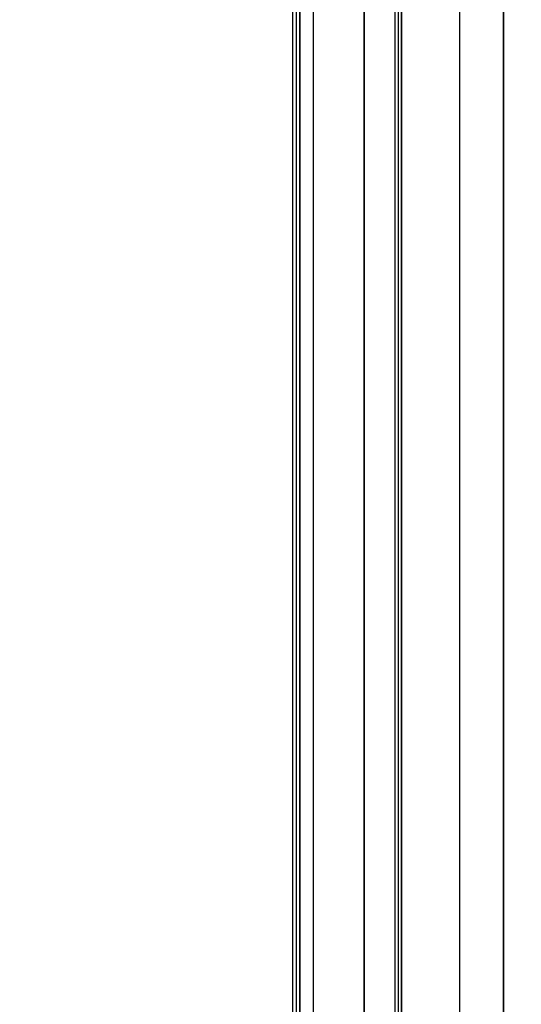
# Model space of a CAD drawing. Header units: millimetres. Extents: x -1690 to 192, y -898 to 54.
# Tile 62 of 256: x -1601.19 to -1594.58, y -772.55 to -759.59. Entities that reach past the tile are written whole.
import ezdxf

# ---------------------------------------------------------------- set-up
doc = ezdxf.new("R2010")
doc.units = ezdxf.units.MM
doc.header["$MEASUREMENT"] = 0
doc.layers.add('OVIDIO 186x93x72h', color=7, linetype='Continuous')

msp = doc.modelspace()

# ---------------------------------------------------------------- linework, layer by layer
at = {"layer": 'OVIDIO 186x93x72h', "extrusion": (1, 0, 0)}
for points in [[(-796.919, 679.61), (-733.67, 679.61)], [(-733.67, 679.61), (-796.919, 679.61)]]:
    msp.add_lwpolyline(points, dxfattribs=at)
at = {"layer": 'OVIDIO 186x93x72h'}
for points in [[(-1597.322, -796.919), (-1597.322, -733.67)], [(-1596.652, -733.67), (-1596.652, -796.919)], [(-1596.652, -796.919), (-1596.652, -733.67)], [(-1597.591, -782.419), (-1597.591, -747.419)], [(-1597.546, -747.419), (-1597.546, -782.419)], [(-1597.501, -782.419), (-1597.501, -747.419)], [(-1597.501, -747.419), (-1597.501, -782.419)], [(-1596.249, -747.419), (-1596.249, -782.419)], [(-1596.204, -747.419), (-1596.204, -782.419)], [(-1596.16, -747.419), (-1596.16, -782.419)], [(-1596.16, -782.419), (-1596.16, -747.419)], [(-1595.396, -747.419), (-1595.396, -782.419)], [(-1594.818, -782.419), (-1594.818, -747.419)], [(-1594.818, -747.419), (-1594.818, -782.419)]]:
    msp.add_lwpolyline(points, dxfattribs=at)
at = {"layer": 'OVIDIO 186x93x72h', "extrusion": (-0.045678, -0.114881, 0.992329)}
for points in [[(-1215.188, -1180.351), (-1215.188, -1287.207)], [(-1215.188, -1287.207), (-1215.188, -1180.351)], [(-1214.732, -1180.351), (-1214.732, -1287.207)], [(-1214.732, -1287.207), (-1214.732, -1180.351)]]:
    msp.add_lwpolyline(points, dxfattribs=at)
at = {"layer": 'OVIDIO 186x93x72h', "extrusion": (1, 2.56846e-05, -8.30777e-08)}
for points in [[(-780.381, 678.183), (-749.382, 678.083)], [(-749.382, 678.083), (-780.381, 678.183)], [(-749.384, 677.374), (-780.384, 677.474)], [(-749.386, 676.665), (-780.386, 676.766)], [(-780.386, 676.766), (-749.386, 676.665)]]:
    msp.add_lwpolyline(points, dxfattribs=at)
at = {"layer": 'OVIDIO 186x93x72h', "extrusion": (0.000995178, 0.999995, -0.002882)}
msp.add_lwpolyline([(1599.309, 674.504), (1599.799, 675.921)], dxfattribs=at)
at = {"layer": 'OVIDIO 186x93x72h', "extrusion": (0, 1, 0)}
for points in [[(1597.591, 676.613), (1597.501, 676.569)], [(1597.501, 676.569), (1597.414, 676.526), (1597.326, 676.486), (1597.237, 676.448), (1597.146, 676.412), (1597.054, 676.378), (1596.961, 676.346), (1596.867, 676.317), (1596.773, 676.289), (1596.677, 676.264), (1596.581, 676.242), (1596.483, 676.221), (1596.386, 676.203), (1596.288, 676.188), (1596.189, 676.175), (1596.09, 676.164), (1595.991, 676.156), (1595.892, 676.15), (1595.792, 676.147), (1595.693, 676.146), (1595.594, 676.148), (1595.495, 676.152), (1595.397, 676.159), (1595.298, 676.168), (1595.201, 676.179), (1595.104, 676.193), (1595.007, 676.209), (1594.912, 676.227), (1594.817, 676.248), (1594.723, 676.271), (1594.63, 676.296), (1594.538, 676.323), (1594.447, 676.352), (1594.357, 676.383), (1594.268, 676.416), (1594.178, 676.452), (1594.09, 676.49), (1594.001, 676.531), (1593.914, 676.573), (1593.827, 676.618), (1593.741, 676.666), (1593.656, 676.715), (1593.572, 676.767), (1593.49, 676.821), (1593.408, 676.877), (1593.328, 676.935), (1593.249, 676.995), (1593.171, 677.057), (1593.095, 677.121), (1593.021, 677.187), (1592.948, 677.255), (1592.877, 677.325), (1592.808, 677.396), (1592.741, 677.469), (1592.675, 677.543), (1592.612, 677.619), (1592.55, 677.697), (1592.491, 677.776), (1592.433, 677.856), (1592.378, 677.937), (1592.325, 678.019), (1592.274, 678.102), (1592.225, 678.187), (1592.179, 678.272), (1592.135, 678.357)], [(1596.249, 679.297), (1596.16, 679.252)], [(1596.16, 679.252), (1596.137, 679.241), (1596.115, 679.231), (1596.092, 679.221), (1596.069, 679.212), (1596.046, 679.204), (1596.022, 679.196), (1595.999, 679.188), (1595.975, 679.181), (1595.951, 679.175), (1595.926, 679.169), (1595.902, 679.164), (1595.877, 679.16), (1595.853, 679.156), (1595.828, 679.153), (1595.803, 679.15), (1595.778, 679.148), (1595.753, 679.147), (1595.729, 679.146), (1595.704, 679.146), (1595.679, 679.147), (1595.655, 679.148), (1595.63, 679.15), (1595.606, 679.152), (1595.582, 679.155), (1595.558, 679.158), (1595.534, 679.162), (1595.51, 679.167), (1595.487, 679.172), (1595.464, 679.178), (1595.441, 679.184), (1595.418, 679.19), (1595.396, 679.198), (1595.374, 679.205), (1595.352, 679.213), (1595.33, 679.222), (1595.308, 679.232), (1595.286, 679.242), (1595.265, 679.252), (1595.243, 679.263), (1595.222, 679.275), (1595.201, 679.287), (1595.18, 679.3), (1595.16, 679.313), (1595.139, 679.327), (1595.119, 679.341), (1595.099, 679.356), (1595.08, 679.372), (1595.061, 679.388), (1595.042, 679.404), (1595.024, 679.421), (1595.006, 679.438), (1594.989, 679.456), (1594.972, 679.474), (1594.955, 679.493), (1594.939, 679.512), (1594.923, 679.532), (1594.908, 679.552), (1594.894, 679.572), (1594.88, 679.592), (1594.866, 679.613), (1594.853, 679.634), (1594.841, 679.656), (1594.829, 679.677), (1594.818, 679.699)], [(1594.818, 679.699), (1592.068, 685.2)], [(1596.652, 678.939), (1597.993, 679.61)]]:
    msp.add_lwpolyline(points, dxfattribs=at)

doc.saveas('drawing.dxf')
